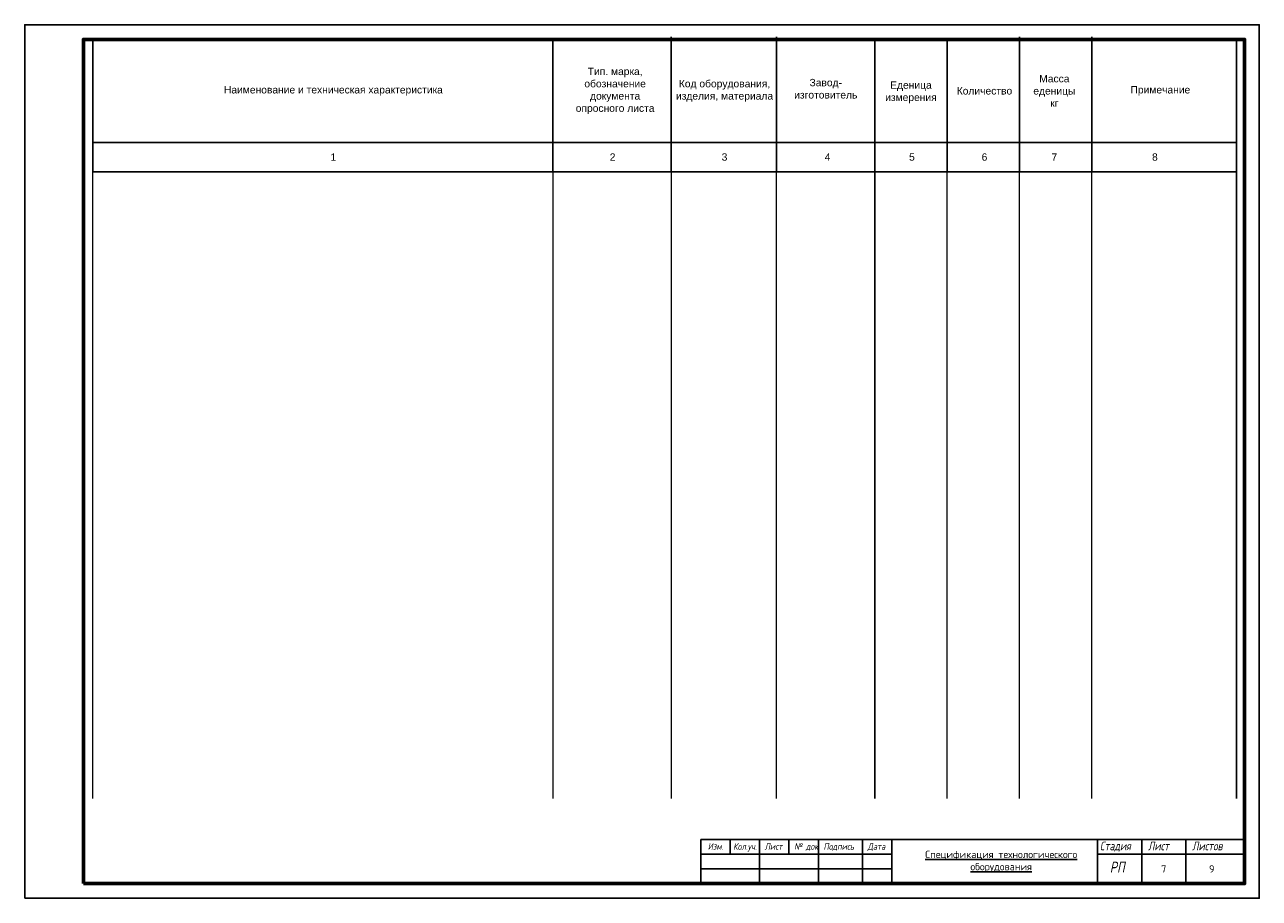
# Model space of a CAD drawing. Header units: millimetres. Extents: x 151654 to 877351, y 70322 to 154322.
# Tile 174 of 176: x 741351 to 783351, y 81152 to 110852. Entities that reach past the tile are written whole.
import ezdxf

# ---------------------------------------------------------------- set-up
doc = ezdxf.new("R2010")
doc.units = ezdxf.units.MM
doc.styles.add('ARIAL', font='arial.ttf')
doc.styles.add('GOST', font='isocpeur.ttf')
doc.styles.add('style1', font='isocpeui.ttf', dxfattribs={"height": 80})
doc.styles.add('аббос', font='isocpeur.ttf')

msp = doc.modelspace()

# ---------------------------------------------------------------- linework, layer by layer
at = {"color": 157, "ltscale": 100, "true_color": 0x325a67}
for p, q in [((743664.9, 110352.4), (743664.9, 105852.4)), ((759320.5, 110352.4), (759320.5, 105852.4)), ((763346, 110435.8), (763346, 105852.4)), ((766920.9, 110435.8), (766920.9, 105852.4)), ((770272.9, 110352.4), (770272.9, 105852.4)), ((772729.3, 110352.4), (772729.3, 105852.4)), ((775188.5, 110435.8), (775188.5, 105852.4)), ((777647.9, 110435.8), (777647.9, 105852.4)), ((782576.9, 110352.4), (782576.9, 105852.4)), ((743664.9, 106852.4), (782576.9, 106852.4)), ((743664.9, 105852.4), (782576.9, 105852.4))]:
    msp.add_line(p, q, dxfattribs=at)
for p, q in [((764350.8, 83152.4), (782850.8, 83152.4)), ((764350.8, 83152.4), (764350.8, 81652.4)), ((764350.8, 83152.4), (770850.8, 83152.4)), ((765350.8, 83152.4), (765350.8, 82652.4)), ((766350.8, 83152.4), (766350.8, 81652.4)), ((767350.8, 83152.4), (767350.8, 82652.4)), ((768350.8, 83152.4), (768350.8, 81652.4)), ((769850.8, 83152.4), (769850.8, 81652.4)), ((770850.8, 83152.4), (770850.8, 81652.4)), ((777850.8, 83152.4), (777850.8, 81652.4)), ((779350.8, 83152.4), (779350.8, 81652.4)), ((780850.8, 83152.4), (780850.8, 81652.4)), ((764350.8, 82652.4), (770850.8, 82652.4)), ((777850.8, 82652.4), (782850.8, 82652.4)), ((764350.8, 82152.4), (770850.8, 82152.4)), ((764350.8, 81652.4), (782850.8, 81652.4))]:
    msp.add_line(p, q)
at = {"linetype": 'Continuous', "lineweight": 60, "ltscale": 100}
msp.add_line((782850.8, 81652.4), (782850.8, 83152.4), dxfattribs=at)
at = {"color": 157, "ltscale": 100, "true_color": 0x325a67}
msp.add_lwpolyline([(741350.8, 81152.4), (783350.8, 81152.4), (783350.8, 110852.4), (741350.8, 110852.4)], close=True, dxfattribs=at)
at = {"color": 157, "linetype": 'Continuous', "lineweight": 60, "ltscale": 200, "true_color": 0x325a67}
msp.add_lwpolyline([(743350.8, 81652.4), (782850.8, 81652.4), (782850.8, 110352.4), (743350.8, 110352.4)], close=True, dxfattribs=at)
at = {"ltscale": 100, "const_width": 50}
for points in [[(743664.9, 110352.4), (743664.9, 84543.4)], [(759320.5, 110352.4), (759320.5, 84543.4)], [(763346, 110352.4), (763346, 84543.4)], [(766920.9, 110352.4), (766920.9, 84543.4)], [(770272.9, 110352.4), (770272.9, 84543.4)], [(772729.3, 110352.4), (772729.3, 84543.4)], [(775188.5, 110352.4), (775188.5, 84543.4)], [(777647.9, 110352.4), (777647.9, 84543.4)], [(782576.9, 110352.4), (782576.9, 84543.4)]]:
    msp.add_lwpolyline(points, dxfattribs=at)

# ---------------------------------------------------------------- texts
at = {"style": 'style1', "width": 0.8}
for s, height, p in [('Изм.', 225, (764587.9, 82802)), ('Кол.уч.', 225, (765452.6, 82802)), ('Лист', 225, (766522.5, 82802)), ('№ док', 225, (767526, 82802)), ('Подпись', 225, (768526, 82802)), ('Дата', 225, (770026, 82802)), ('Стадия', 297, (777928.8, 82784.3)), ('Лист', 297, (779565.4, 82784.3)), ('Листов', 297, (781065.4, 82784.3)), ('РП', 371.25, (778265.5, 82025.1))]:
    msp.add_text(s, height=height, dxfattribs=at).set_placement(p)
at = {"color": 157, "ltscale": 100, "true_color": 0x325a67, "char_height": 250, "attachment_point": 5, "style": 'ARIAL'}
for s, insert, width in [('\\pt2727.3;Тип. марка,\\Pобозначение документа\\Pопросного листа', (761436.9, 108602.4), 3354.193), ('\\pt2727.3;Код оборудования,\\Pизделия, материала', (765158.1, 108602.4), 3500), ('\\pt2727.3;Завод-\\Pизготовитель', (768602.5, 108674.8), 3461.415), ('\\pt2727.3;Еденица\\Pизмерения', (771500, 108554.2), 2000), ('\\pt2727.3;Масса\\Pеденицы\\Pкг', (776378.8, 108602.4), 2500), ('\\pt2727.3;Наименование и техническая характеристика', (751850.8, 108602.4), 13000), ('\\pt2727.3;Количество', (774001.2, 108602.4), 2000), ('\\pt2727.3;Примечание', (779986, 108602.4), 4000), ('\\pt2727.25;1', (751850.8, 106352.4), 13000), ('\\pt2727.25;2', (761350.8, 106352.4), 6000), ('\\pt2727.25;3', (765158.1, 106352.4), 3500), ('\\pt2727.25;4', (768662.9, 106352.4), 4500), ('\\pt2727.25;5', (771533.4, 106352.4), 2000), ('\\pt2727.25;6', (774001.2, 106352.4), 2000), ('\\pt2727.25;7', (776378.8, 106352.4), 2500), ('\\pt2727.25;8', (779799.1, 106352.4), 4000)]:
    msp.add_mtext(s, dxfattribs=dict(at, insert=insert, width=width))
at = {"color": 157, "ltscale": 100, "true_color": 0x325a67, "transparency": 33554687, "insert": (774570.4, 82402.4), "char_height": 250, "width": 6560.243, "attachment_point": 5, "style": 'GOST'}
msp.add_mtext('{\\LСпецификация технологического оборудования}', dxfattribs=at)
at = {"char_height": 250, "width": 1500, "attachment_point": 5, "style": 'аббос'}
for s, insert in [('{\\C7;7}', (780100.8, 82152.4)), ('{\\C7;9}', (781732.6, 82152.4))]:
    msp.add_mtext(s, dxfattribs=dict(at, insert=insert))

doc.saveas('drawing.dxf')
